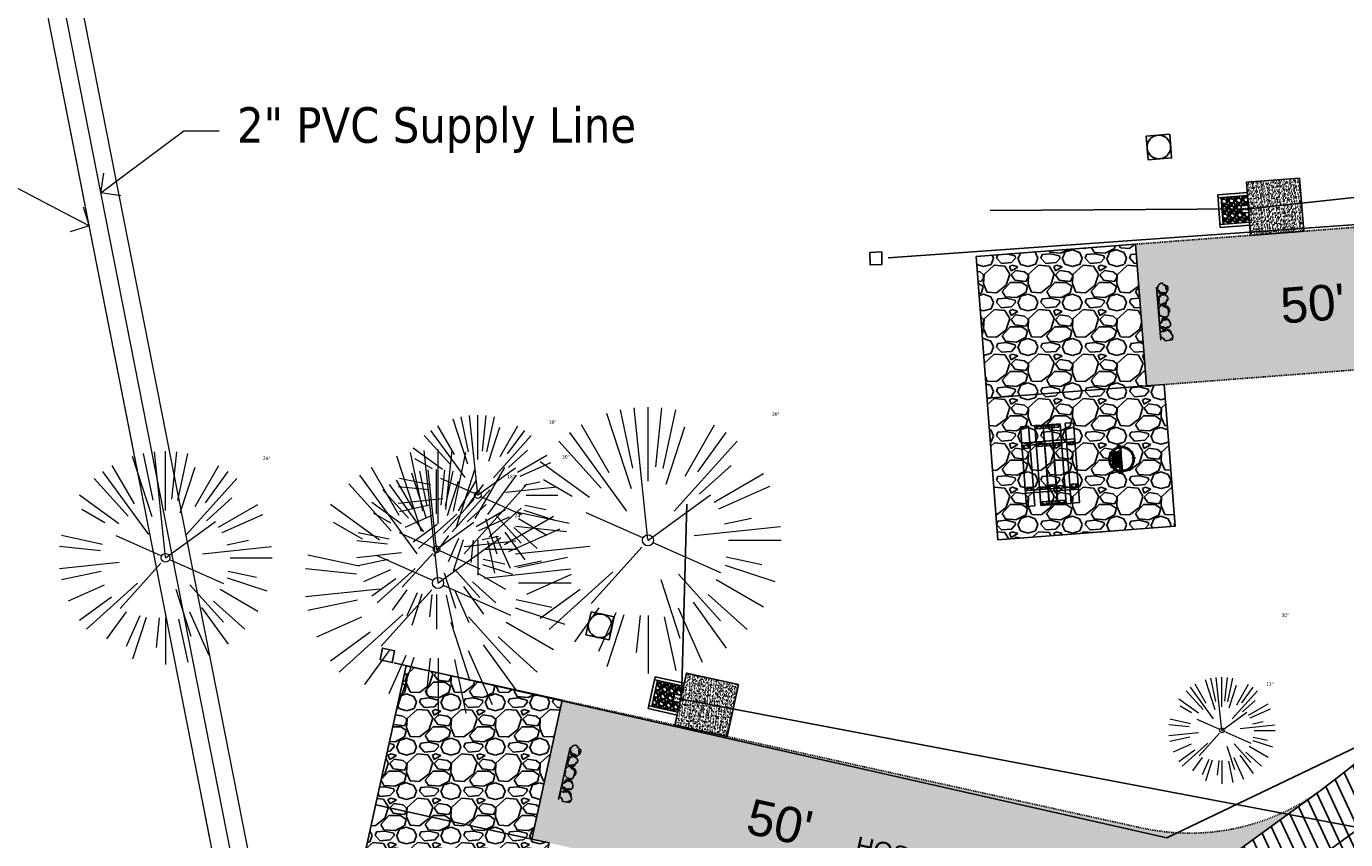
# Model space of a CAD drawing. Header units: feet. Extents: x 1133447 to 1140710, y 647622 to 649877.
# Tile 46 of 84: x 1134717 to 1134866, y 648610 to 648701. Entities that reach past the tile are written whole.
import ezdxf
from ezdxf import colors
from ezdxf.entities.mleader import LeaderData, LeaderLine
from ezdxf.lldxf.tags import DXFTag
from ezdxf.math import Vec2, Vec3

# ---------------------------------------------------------------- set-up
doc = ezdxf.new("R2010")
doc.units = ezdxf.units.FT
doc.header["$MEASUREMENT"] = 0
for name, pattern in [('HIDDEN4', [0.09375, 0.0625, -0.03125]), ('PHANTOM2', [1.25, 0.625, -0.125, 0.125, -0.125, 0.125, -0.125]), ('RAD', [0.13, 0.08, -0.05])]:
    doc.linetypes.add(name, pattern=pattern)
for name, color, linetype in [('-AGGREGATE', 8, 'Continuous'), ('-BARRIERROCK', 6, 'Continuous'), ('-BOLTS-LAGS-SCREWS', 7, 'Continuous'), ('-CONCRETE', 9, 'Continuous'), ('-HARDWARE', 7, 'Continuous'), ('-TIMBER', 5, 'Continuous'), ('-WOOD', 5, 'Continuous'), ('C-CAMPSITE-PADS', 6, 'Continuous'), ('C-PRKG-ASPH', 8, 'Continuous'), ('C-PRKG-GRVL', 8, 'Continuous'), ('C-PRKG-WHEL-STOP', 9, 'Continuous'), ('C-ROAD-ASPHALT', 1, 'Continuous'), ('C-ROAD-GRVL', 1, 'RAD'), ('C-SWLK-CONC', 6, 'Continuous'), ('C-SWLK-CONC-PATT', 8, 'Continuous'), ('C-SWLK-GRVL-PATT', 8, 'Continuous'), ('C-UTIL-ELEC-MEP', 7, 'UGE (.5x)'), ('C-UTIL-HYDRANT', 5, 'Continuous'), ('C-UTIL-WATER-MEP', 7, 'WATER (.5x)'), ('G-TEXT-ST02', 2, 'Continuous'), ('G-XREF', 7, 'Continuous'), ('L-BARRIERROCK', 6, 'Continuous')]:
    doc.layers.add(name, color=color, linetype=linetype)
for name, color, linetype, lineweight in [('-ANGLE-IRON', 8, 'Continuous', 25), ('V-SITE-VEGE', 8, 'Continuous', 18), ('V-SITE-VEGE-TEXT', 8, 'Continuous', 18), ('V-UTIL-WATR-LINE', 8, 'WATER', 15)]:
    doc.layers.add(name, color=color, linetype=linetype, lineweight=lineweight)
doc.layers.add('V-ANNO-TEXT', color=7, linetype='Continuous', lineweight=13, plot=False)
doc.styles.add('Arial', font='arial.ttf')
doc.styles.add('Normal', font='arial.ttf', dxfattribs={"height": 0.1})
doc.styles.add('SEI-Dim & Leader', font='tahoma.ttf')
doc.styles.get("Standard").update_dxf_attribs({"font": 'arial.ttf'})
tags = doc.linetypes.add('UGE (.5x)', pattern='A,0.75,-0.2,["UGE",Standard,S=0.08,R=0,X=-0.1,Y=-0.04],-0.2', length=1.15).pattern_tags.tags
tags[6] = DXFTag(74, 10)
tags = doc.linetypes.add('WATER', pattern='A,1.5,-0.2,["W",Standard,S=0.08,R=0,X=-0.1,Y=-0.04],-0.05', length=1.75).pattern_tags.tags
tags[6] = DXFTag(74, 10)
tags = doc.linetypes.add('WATER (.5x)', pattern='A,0.75,-0.2,["W",Standard,S=0.08,R=0,X=-0.1,Y=-0.04],-0.05', length=1).pattern_tags.tags
tags[6] = DXFTag(74, 10)
pattern_1 = [(37.5, (0, 0), (-0.0629933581, 1.926823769), [0, -1.52, 0, -1.7, 0, -1.625]), (7.5, (0, 0), (1.7697767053, 2.822146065), [0, -0.82, 0, -1.37, 0, -0.525]), (327.5, (-1.23, 0), (3.1141418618, 0.0056590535), [0, -0.5, 0, -1.8, 0, -2.35]), (317.5, (-1.23, 0), (3.0061266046, 0.877675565), [0, -0.25, 0, -1.18, 0, -1.35])]
pattern_2 = [(228.012787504, (3.6, 5), (-40, -45), [0.67268, -66.595440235]), (184.969740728, (3.15, 4.5), (60, 5), [1.15434, -114.279623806]), (132.510447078, (2, 4.4), (50, -55), [0.81394, -80.58016298]), (267.273689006, (0.05, 3.15), (5, 100), [1.05119, -104.067790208]), (292.833654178, (0, 2.1), (-25, 60), [1.030775, -102.04686564]), (357.273689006, (0.4, 1.15), (-100, 5), [1.05119, -104.067790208]), (37.694240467, (1.45, 1.1), (-65, -50), [1.390145, -137.624242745]), (72.255328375, (2.55, 1.95), (35, 110), [1.31244, -129.931607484]), (121.429565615, (2.95, 3.2), (-40, 65), [1.05475, -104.420365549]), (175.23635831, (2.4, 4.1), (55, -5), [1.20416, -59.003812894]), (222.397437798, (1.2, 4.2), (-60, -55), [1.55724, -154.166875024]), (138.814074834, (5, 3.1), (-35, 30), [0.531505, -52.619224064]), (171.46923439, (4.6, 3.45), (65, -10), [1.011185, -100.10755708]), (225, (3.6, 3.6), (-6e-16, -5), [0.707105, -6.363962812]), (203.198590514, (3.25, 4.2), (25, 10), [0.38079, -37.69807553]), (291.80140949, (2.9, 4.05), (-5, 15), [0.538515, -26.387309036]), (30.96375653, (3.1, 3.55), (15, 10), [0.874645, -28.280114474]), (161.56505118, (3.85, 4), (10, -5), [0.632455, -15.1789333]), (16.389540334, (0, 4.05), (50, 15), [0.886, -87.714225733]), (70.346175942, (0.85, 4.3), (-20.00000000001, -55.00000000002), [0.743305, -73.587038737]), (293.198590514, (3.85, 5), (-10, 25), [0.761575, -37.31729053]), (343.610459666, (4.15, 4.3), (-50, 15), [0.886, -87.714225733]), (339.44395478, (0, 0.95), (-25, 10), [0.8544, -41.865618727]), (294.77514057, (0.8, 0.65), (-25, 55), [0.71589, -70.873215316]), (66.801409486, (3.9, 0), (10, 25), [0.761575, -37.31729053]), (17.354024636, (4.2, 0.7), (-65, -20), [0.838155, -82.977118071]), (69.44395478, (1.45, 0), (-10, -25), [0.4272, -42.292818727]), (101.30993247, (3.6, 0), (-5, 20), [0.25495, -25.240147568]), (165.96375653, (3.55, 0.25), (15, -5), [1.030775, -19.584753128]), (186.009005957, (2.55, 0.5), (50, 5), [0.95525, -94.569615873]), (303.69006753, (3.1, 3.1), (-5, 10), [0.72111, -17.306646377]), (353.157226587, (3.5, 2.5), (85, -10), [1.25897, -124.63781312]), (60.9453959, (4.75, 2.35), (-20, -35), [0.51478, -50.963370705]), (90, (5, 2.8), (-5, 5), [0.3, -4.7]), (120.256437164, (2.45, 0.65), (20, -35), [0.69462, -68.767599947]), (48.012787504, (2.1, 1.25), (40, 45), [1.34536, -65.922760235]), (0, (3, 2.25), (5, 5), [1.3, -3.7]), (325.30484647, (4.3, 2.25), (50, -35), [0.79057, -78.266371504]), (254.0546041, (4.95, 1.8), (-5, -20), [0.72801, -35.672539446]), (207.645975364, (4.75, 1.1), (-95, -50), [1.185325, -117.347370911]), (175.42607874, (3.7, 0.55), (-65, 5), [1.253995, -124.14536704])]

# ---------------------------------------------------------------- blocks, each defined once
blk = doc.blocks.new('V-SITE-VEGE-Coniferious Tree 2')
at = {"color": 0, "linetype": 'ByBlock'}
for p, q in [((-0.0003, 0.0026), (-0.0523, 0.4973)), ((0, 0.2219), (0, 0.5)), ((0.0289, 0.2753), (0.0522, 0.4973)), ((-0.0626, 0.1926), (-0.1545, 0.4755)), ((-0.0575, 0.2704), (-0.104, 0.4891)), ((0.0572, 0.2693), (0.1039, 0.4891)), ((-0.0791, 0.1089), (-0.2939, 0.4045)), ((-0.146, 0.2528), (-0.25, 0.433)), ((0.0685, 0.211), (0.1382, 0.4256)), ((0.1391, 0.2411), (0.25, 0.433)), ((0.1869, 0.2573), (0.2939, 0.4045)), ((-0.1757, 0.1951), (-0.3346, 0.3716)), ((0.0978, 0.1086), (0.3345, 0.3716)), ((-0.2201, 0.1599), (-0.4046, 0.2939)), ((0.192, 0.1729), (0.3116, 0.2806)), ((0.2488, 0.1436), (0.433, 0.25)), ((-0.2844, 0.1642), (-0.3931, 0.227)), ((0.2659, 0.1184), (0.4568, 0.2034)), ((-0.0009, -0.0007), (0.235, 0.1707)), ((-0.2961, 0.0629), (-0.4891, 0.1039)), ((-0.0199, 0.0089), (-0.2319, 0.1032)), ((-0.306, 0.0322), (-0.4973, 0.0523)), ((0.1731, 0.0182), (0.4972, 0.0523)), ((0.2873, 0.0611), (0.3885, 0.0826)), ((0.3025, 0), (0.5, 0)), ((-0.2183, -0.0229), (-0.4973, -0.0523)), ((-0.023, -0.0255), (-0.2138, -0.2374)), ((0.0185, -0.0083), (0.272, -0.1211)), ((-0.3022, -0.0642), (-0.4891, -0.1039)), ((0.2891, -0.094), (0.4755, -0.1545)), ((0.2936, -0.0624), (0.4274, -0.0908)), ((-0.2881, -0.1283), (-0.4568, -0.2034)), ((-0.132, -0.1189), (-0.3716, -0.3346)), ((0.0478, -0.1473), (0.1192, -0.3671)), ((0.1144, -0.1271), (0.2718, -0.3019)), ((0.2555, -0.1475), (0.433, -0.25)), ((-0.2545, -0.1849), (-0.4046, -0.2939)), ((0.1689, -0.2325), (0.2939, -0.4045)), ((0.2254, -0.2029), (0.3716, -0.3346)), ((-0.1843, -0.2536), (-0.2767, -0.3808)), ((-0.1214, -0.2725), (-0.1856, -0.4168)), ((-0.091, -0.2799), (-0.1545, -0.4755)), ((-0.0297, -0.2818), (-0.0443, -0.4216)), ((0, -0.2818), (0, -0.5)), ((0.061, -0.2873), (0.1039, -0.4891)), ((0.1131, -0.2541), (0.2033, -0.4568))]:
    blk.add_line(p, q, dxfattribs=at)
blk.add_circle((0, 0), 0.0208)
blk = doc.blocks.new('_Open90')
at = {"color": 0, "linetype": 'ByBlock', "lineweight": -2}
for p, q in [((-0.5, 0.5), (0, 0)), ((0, 0), (-1, 0)), ((0, 0), (-0.5, -0.5))]:
    blk.add_line(p, q, dxfattribs=at)
blk = doc.blocks.new("3'_BarrierRock")
at = {"layer": '-BARRIERROCK', "flags": 128}
for points in [[(7.8, -10.8), (15.4, -7), (15.3, 5.8), (15.5, 11.5), (12.6, 13.3), (9.6, 14), (7.9, 15.2), (5, 15.3), (1.2, 13.6), (-1.8, 12.3), (-4.7, 12.5), (-6.5, 12.8), (-9.7, 10.8), (-13.8, 6.6), (-15, 2.5), (-15.3, -0.6), (-14.5, -2.7), (-13.2, -4.4), (-11.7, -10.3), (-10.4, -14.6), (-7.8, -16.4), (-5.7, -17.4), (3.7, -16.3), (7.8, -10.8)], [(-9.7, -10.4), (-10.5, -7.4), (-11.7, -0.9), (-11.8, 1.4), (-12.2, 2.8), (-12.1, 4.3), (-10.7, 6.2), (-9.5, 7.1), (-8.1, 7.9), (-6.4, 9.3), (-4, 11), (-1.8, 12.3)], [(9, 12.6), (12.4, 11.2), (13.2, 9.4), (13.3, 7.7), (13.3, 5.8)]]:
    blk.add_lwpolyline(points, dxfattribs=at)
blk = doc.blocks.new("5'_BarrierRock")
at = {"layer": 'L-BARRIERROCK', "flags": 128}
for points in [[(3.8, 25.2), (-4, 23.4), (-10.8, 21), (-17.7, 19.5), (-22.2, 16.5), (-24.3, 10.3), (-26.1, 0.1), (-25.5, -2.9), (-27, -7), (-29.1, -9.7), (-29.4, -13.3), (-11.1, -24.7), (-9.1, -29.7), (-9.1, -31.5), (-8.8, -33.6), (-1.9, -34.5), (7.7, -31.8), (16, -30), (19.6, -27.4), (27.1, -18.7), (28.9, -9.4), (24.1, -5.6), (22, 1.6), (21.4, 6.1), (20.8, 11.2), (21.1, 15.1), (19, 18.6), (15.2, 22.2), (3.8, 25.2)], [(-24.3, -3.8), (-24.3, 1.3), (-22.2, 8.2), (-18.6, 13.3), (-14.4, 18), (-11.4, 19.8)], [(-20.4, 4.6), (-21.9, -2.6), (-21.3, -6.4), (-20.4, -9.4), (-17.1, -15.7), (-12.9, -19), (-7, -26.8), (-5.5, -29.4), (-3.4, -30.6), (-1.9, -30.6)], [(17.5, 10.9), (21.6, 1.5), (22.6, -6.1), (17.2, -14.2), (15.4, -18.4), (13.4, -22.9), (12.2, -25.6)]]:
    blk.add_lwpolyline(points, dxfattribs=at)
blk = doc.blocks.new('Wheel_Stop')
at = {"layer": 'Defpoints'}
blk.add_line((-36, 6.7), (36, 6.7), dxfattribs=at)
at = {"layer": 'L-BARRIERROCK'}
for name, p, xscale, yscale, zscale, rotation in [("3'_BarrierRock", (-29.4, -2.2), 0.4999999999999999, 0.4999999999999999, 0.4999999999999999, 185.0722838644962), ("5'_BarrierRock", (-14.2, -1.9), 0.25, 0.25, 0.25, 185.0722838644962), ("3'_BarrierRock", (2.7, -1), 0.4999999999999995, 0.4999999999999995, 0.4999999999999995, 145.0722838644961), ("5'_BarrierRock", (19.3, -0.8), 0.25, 0.25, 0.25, 225.0722838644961), ("5'_BarrierRock", (34, -0.2), 0.2499999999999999, 0.2499999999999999, 0.2499999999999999, 307.3245524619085)]:
    blk.add_blockref(name, p, dxfattribs=dict(at, xscale=xscale, yscale=yscale, zscale=zscale, rotation=rotation))
blk = doc.blocks.new('10FT_Precast Table')
at = {"layer": '-ANGLE-IRON'}
for p, q in [((-28.5, 27.1), (-28.5, 33.6)), ((-28.5, 33.6), (-24.5, 33.6)), ((-24.5, 27.1), (-28.5, 27.1)), ((-24.5, 33.6), (-24.5, 27.1)), ((28.5, 27.1), (28.5, 33.6)), ((28.5, 33.6), (32.5, 33.6)), ((32.5, 27.1), (28.5, 27.1)), ((32.5, 33.6), (32.5, 27.1)), ((-49.5, 15.8), (-52.5, 15.8)), ((-52.5, 15.8), (-52.5, -14.7)), ((-49.5, -14.7), (-49.5, 15.8)), ((-25.5, 15.8), (-28.5, 15.8)), ((-28.5, 15.8), (-28.5, -14.7)), ((-25.5, -14.7), (-25.5, 15.8)), ((32.5, 15.8), (29.5, 15.8)), ((29.5, 15.8), (29.5, -14.7)), ((32.5, -14.7), (32.5, 15.8)), ((52.5, 15.8), (49.5, 15.8)), ((49.5, 15.8), (49.5, -14.7)), ((52.5, -14.7), (52.5, 15.8)), ((-52.5, -14.7), (-49.5, -14.7)), ((-28.5, -14.7), (-25.5, -14.7)), ((29.5, -14.7), (32.5, -14.7)), ((49.5, -14.7), (52.5, -14.7)), ((-28.5, -33.6), (-28.5, -27.1)), ((-28.5, -27.1), (-24.5, -27.1)), ((-24.5, -33.6), (-28.5, -33.6)), ((-24.5, -27.1), (-24.5, -33.6)), ((28.5, -33.6), (28.5, -27.1)), ((28.5, -27.1), (32.5, -27.1)), ((32.5, -33.6), (28.5, -33.6)), ((32.5, -27.1), (32.5, -33.6))]:
    blk.add_line(p, q, dxfattribs=at)
at = {"layer": '-BOLTS-LAGS-SCREWS'}
for centre in [(-26.5, 32.1), (-26.5, 28.6), (30.5, 32.1), (30.5, 28.6), (-51, 14.8), (-51, 9.3), (-51, 3.3), (-27, 14.8), (-27, 9.3), (-27, 3.3), (31, 14.8), (31, 9.3), (31, 3.3), (51, 14.8), (51, 9.3), (51, 3.3), (-51, -2.2), (-51, -8.2), (-51, -13.7), (-27, -2.2), (-27, -8.2), (-27, -13.7), (31, -2.2), (31, -8.2), (31, -13.7), (51, -2.2), (51, -8.2), (51, -13.7), (-26.5, -28.6), (-26.5, -32.1), (30.5, -28.6), (30.5, -32.1)]:
    blk.add_circle(centre, 0.156, dxfattribs=at)
at = {"layer": '-CONCRETE'}
for p, q in [((-32, -36), (-32, 36)), ((-28.5, 36), (-28.5, 33.6)), ((32.5, 36), (32.5, 33.6)), ((36, -36), (36, 36)), ((-28.5, -27.1), (-28.5, 27.1)), ((32.5, -27.1), (32.5, 27.1)), ((-28.5, -36), (-28.5, -33.6)), ((32.5, -33.6), (32.5, -36))]:
    blk.add_line(p, q, dxfattribs=at)
at = {"layer": '-TIMBER'}
for p, q in [((-54, 24.7), (-54, 36)), ((-54, 36), (54, 36)), ((54, 24.7), (54, 36)), ((-54, 24.7), (54, 24.7)), ((-54, 6.5), (-54, 17.7)), ((-54, 17.7), (54, 17.7)), ((-54, 6.5), (54, 6.5)), ((-54, -5), (-54, 6.2)), ((-54, 6.2), (54, 6.2)), ((54, 17.7), (54, 6.5)), ((54, 6.2), (54, -5)), ((54, -5), (-54, -5)), ((-54, -16.5), (-54, -5.3)), ((54, -5.3), (-54, -5.3)), ((54, -16.5), (-54, -16.5)), ((54, -5.3), (54, -16.5)), ((-54, -36), (-54, -24.8)), ((-54, -24.8), (54, -24.8)), ((54, -36), (54, -24.8)), ((-54, -36), (54, -36))]:
    blk.add_line(p, q, dxfattribs=at)
blk = doc.blocks.new('*X439')
at = {"color": 0}
for p, q in [((146.1, 353.6), (146.1, 353.7)), ((146.1, 352.9), (146.8, 353.6)), ((146.1, 352.5), (146.8, 353.3)), ((146.1, 351.8), (146.8, 352.6)), ((146.1, 351.5), (146.8, 352.2)), ((146.1, 350.8), (146.8, 351.5)), ((146.3, 350.7), (146.8, 351.2))]:
    blk.add_line(p, q, dxfattribs=at)
blk = doc.blocks.new('Pilot Rocks FS-30_18_PA')
at = {"layer": '-HARDWARE'}
for p, q in [((-8.8, 0), (-17.9, 0)), ((-17.9, 0), (-12.8, 0)), ((-10.2, 0), (10.2, 0)), ((8.8, 0), (17.9, 0)), ((12.8, 0), (17.9, 0)), ((-18.9, -1.4), (-18.9, -1)), ((-18.9, -1.4), (-18.9, -1)), ((-18.9, -4.6), (-18.9, -1.4)), ((-18.9, -1.4), (-18.9, -1.4)), ((-18.2, -1.4), (-18.2, -1)), ((-18.2, -1), (-18.2, -1.4)), ((-18.2, -1.4), (-18.1, -1.4)), ((-18.1, -1.4), (-18.1, -4.6)), ((-8.8, -0.6), (-17.9, -0.6)), ((-13.3, -0.6), (-17.9, -0.6)), ((-10.2, -0.6), (10.2, -0.6)), ((-10.2, -0.6), (-10.2, -11.3)), ((-10.2, -11.3), (-10.2, -14.8)), ((-10.2, -13.7), (-10.2, -14.8)), ((-9.5, -0.6), (-9.5, -11.3)), ((-9.5, -11.3), (-9.5, -14.8)), ((-9.5, -11.6), (9.5, -11.6)), ((-9.5, -12.3), (9.5, -12.3)), ((-9.5, -14.8), (-9.5, -14.5)), ((-8.8, -0.6), (-8.8, -11.6)), ((-8.3, -0.6), (-8.3, -11.6)), ((-7.5, -0.6), (-7.5, -11.6)), ((-7, -0.6), (-7, -11.6)), ((-6.2, -0.6), (-6.2, -11.6)), ((-5.7, -0.6), (-5.7, -11.6)), ((-4.9, -0.6), (-4.9, -11.6)), ((-4.3, -0.6), (-4.3, -11.6)), ((-3.6, -0.6), (-3.6, -11.6)), ((-3, -0.6), (-3, -11.6)), ((-2.2, -0.6), (-2.2, -11.6)), ((-1.7, -0.6), (-1.7, -11.6)), ((-0.9, -0.6), (-0.9, -11.6)), ((-0.4, -0.6), (-0.4, -11.6)), ((0.4, -0.6), (0.4, -11.6)), ((0.9, -0.6), (0.9, -11.6)), ((1.7, -0.6), (1.7, -11.6)), ((2.2, -0.6), (2.2, -11.6)), ((3, -0.6), (3, -11.6)), ((3.6, -0.6), (3.6, -11.6)), ((4.3, -0.6), (4.3, -11.6)), ((4.9, -0.6), (4.9, -11.6)), ((5.7, -0.6), (5.7, -11.6)), ((6.2, -0.6), (6.2, -11.6)), ((7, -0.6), (7, -11.6)), ((7.5, -0.6), (7.5, -11.6)), ((8.3, -0.6), (8.3, -11.6)), ((8.8, -0.6), (8.8, -11.6)), ((17.9, -0.6), (8.8, -0.6)), ((9.5, -0.6), (9.5, -11.3)), ((9.5, -11.3), (9.5, -14.8)), ((9.5, -14.5), (9.5, -14.8)), ((10.2, -0.6), (10.2, -11.3)), ((10.2, -11.3), (10.2, -14.8)), ((10.2, -14.8), (10.2, -13.7)), ((18.1, -4.6), (18.1, -1.4)), ((18.1, -1.4), (18.2, -1.4)), ((18.9, -4.6), (18.1, -4.6)), ((18.2, -1.4), (18.2, -1)), ((18.2, -1.4), (18.2, -1)), ((18.9, -1.4), (18.9, -1)), ((18.9, -1), (18.9, -1.4)), ((18.9, -1.4), (18.9, -1.4)), ((18.9, -1.4), (18.9, -4.6))]:
    blk.add_line(p, q, dxfattribs=at)
at = {"layer": '-HARDWARE', "flags": 128}
for points in [[(0, 18.2, 1), (-0.6, 18.2), (-0.6, 15, 1), (0, 15), (0, 18.2)], [(-11.8, -8.9, -1), (-11.3, -9.4), (-13.5, -11.7, -1), (-14, -11.3), (-11.8, -8.9)], [(11.8, -8.9, 1), (11.3, -9.4), (13.5, -11.7, 1), (14, -11.3), (11.8, -8.9)]]:
    blk.add_lwpolyline(points, format="xyb", dxfattribs=at)
at = {"layer": '-HARDWARE'}
for points in [[(-18.9, -4.6), (-18.9, -1.4), (-18.1, -1.4), (-18.1, -4.6)], [(-7.5, -11.6), (-8.3, -11.6), (-8.3, -0.6), (-7.5, -0.6)], [(-6.2, -11.6), (-7, -11.6), (-7, -0.6), (-6.2, -0.6)], [(-4.9, -11.6), (-5.7, -11.6), (-5.7, -0.6), (-4.9, -0.6)], [(-3.6, -11.6), (-4.3, -11.6), (-4.3, -0.6), (-3.6, -0.6)], [(-2.2, -11.6), (-3, -11.6), (-3, -0.6), (-2.2, -0.6)], [(-0.9, -11.6), (-1.7, -11.6), (-1.7, -0.6), (-0.9, -0.6)], [(-0.4, -11.6), (0.4, -11.6), (0.4, -0.6), (-0.4, -0.6)], [(0.9, -11.6), (1.7, -11.6), (1.7, -0.6), (0.9, -0.6)], [(2.2, -11.6), (3, -11.6), (3, -0.6), (2.2, -0.6)], [(3.6, -11.6), (4.3, -11.6), (4.3, -0.6), (3.6, -0.6)], [(4.9, -11.6), (5.7, -11.6), (5.7, -0.6), (4.9, -0.6)], [(6.2, -11.6), (7, -11.6), (7, -0.6), (6.2, -0.6)], [(7.5, -11.6), (8.3, -11.6), (8.3, -0.6), (7.5, -0.6)], [(18.9, -4.6), (18.9, -1.4), (18.1, -1.4), (18.1, -4.6)]]:
    blk.add_lwpolyline(points, close=True, dxfattribs=at)
for centre, radius, start, end in [((-17.9, -1), 1, 90, 180), ((-17.9, -1), 1, 90, 180), ((0, 0), 17.1, 0.1484, 179.8516), ((0, 0), 15.7, 0.161, 179.839), ((17.9, -1), 1, 0, 90), ((17.9, -1), 1, 0, 90), ((-17.9, -1), 0.333, 90, 180), ((-17.9, -1), 0.333, 90, 180), ((0, 0), 17.1, 182.0901, 220.7491), ((0, 0), 15.7, 182.2674, 220.2248), ((0, 0), 17.1, 220.7491, 233.2978), ((0, 0), 15.7, 220.2248, 229.5861), ((-9.9, -11.6), 0.333, 0, 180), ((-9.9, -14.8), 0.333, 180, 0), ((-9.9, -14.8), 0.333, 180, 0), ((0, 0), 15.7, 232.704, 307.296), ((0, 0), 17.1, 236.0414, 303.9586), ((9.9, -11.6), 0.333, 0, 180), ((9.9, -14.8), 0.333, 180, 0), ((9.9, -14.8), 0.333, 180, 0), ((0, 0), 15.7, 310.4139, 319.7752), ((0, 0), 17.1, 306.7022, 319.2509), ((0, 0), 15.7, 319.7752, 357.7326), ((0, 0), 17.1, 319.2509, 357.9099), ((17.9, -1), 0.333, 0, 90), ((17.9, -1), 0.333, 0, 90)]:
    blk.add_arc(centre, radius, start, end, dxfattribs=at)
at = {"layer": '-HARDWARE', "rotation": 180}
for p, xscale, yscale, zscale in [((137.7, 372.6), 1.066666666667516, 1.066666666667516, 1.066666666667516), ((-137.7, 372.6), -1.066666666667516, 1.066666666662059, 1.066666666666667)]:
    blk.add_blockref('*X439', p, dxfattribs=dict(at, xscale=xscale, yscale=yscale, zscale=zscale))
blk = doc.blocks.new('HYDRANT & PAD')
at = {"layer": '-AGGREGATE'}
h = blk.add_hatch(dxfattribs=at)
h.set_pattern_fill('GRAVEL', color=256, scale=10)
h.paths.add_polyline_path([(18, 72), (18, 108), (-18, 108), (-18, 72), (-4.8, 72), (-4.8, 81.6), (4.8, 81.6), (4.8, 72)])
at = {"layer": 'C-SWLK-CONC-PATT'}
h = blk.add_hatch(dxfattribs=at)
h.set_pattern_fill('AR-CONC', color=256)
h.set_pattern_definition([(50, (-9267.939, -358120.348), (7.17260183, -0.62752135), [0.75, -8.25]), (355, (-9267.939, -358120.348), (-1.38751334, 7.52192134), [0.6, -6.6]), (100.4514445, (-9267.341, -358120.4), (5.78508847, 6.89439991), [0.63740192, -7.01142112]), (46.1842, (-9267.939, -358118.348), (10.6724133, -1.6551928), [1.125, -12.375]), (96.6356355, (-9267.05, -358118.486), (9.34661946, 9.741186), [0.95610342, -10.5171376]), (351.184164, (-9267.939, -358118.348), (9.34661945, 9.741186), [0.9, -9.9]), (21, (-9266.939, -358118.848), (5.96907052, -4.02618891), [0.75, -8.25]), (326, (-9266.939, -358118.848), (2.43315332, 7.25150045), [0.6, -6.6]), (71.4514447, (-9266.4415, -358119.1835), (8.40222377, 3.22531153), [0.6374019, -7.01142112]), (37.5, (-9267.939, -358120.348), (0.121598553, 3.328938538), [0, -6.52, 0, -6.7, 0, -6.625]), (7.5, (-9267.939, -358120.348), (2.630695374, 3.94411712), [0, -3.82, 0, -6.37, 0, -2.525]), (327.5, (-9270.169, -358120.348), (5.338224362, -0.225548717), [0, -2.5, 0, -7.8, 0, -10.35]), (317.5, (-9271.169, -358120.348), (5.831861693, 1.001049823), [0, -3.25, 0, -5.18, 0, -7.35])])
h.paths.add_polyline_path([(36, 72), (-0.5, 72), (-1.8, 72), (-5.8, 72), (-36, 72), (-36, 0), (36, 0)])
at = {"layer": '-HARDWARE'}
for p, q in [((-0.9, 70.2), (-0.9, 69.5)), ((-0.1, 68.2), (-0.2, 71.2)), ((-0.2, 71.2), (0.3, 71.2)), ((0.3, 71.2), (0.2, 68.2)), ((0.9, 70.2), (0.9, 69.5))]:
    blk.add_line(p, q, dxfattribs=at)
for points in [[(-0.8, 82.6), (-0.8, 82)], [(0.8, 82), (-0.8, 82)], [(-0.6, 81.6), (-0.6, 82)], [(0.6, 81.6), (0.6, 82)], [(0.7, 82.6), (0.7, 82)]]:
    blk.add_lwpolyline(points, dxfattribs=at)
at = {"layer": '-HARDWARE', "linetype": 'HIDDEN4'}
for points in [[(-0.6, 81.6), (-0.6, 72.1)], [(0.6, 81.6), (0.6, 72)]]:
    blk.add_lwpolyline(points, dxfattribs=at)
at = {"layer": '-HARDWARE'}
blk.add_lwpolyline([(0.9, 69.5), (0.8, 68.6, 0.013614), (0.8, 68.5), (0.8, 68.1, -0.014895), (0.8, 68.1), (0.8, 67.7, -0.39687), (0.4, 67.4), (-0.5, 67.4, -0.39687), (-0.8, 67.7), (-0.8, 68.1, -0.014895), (-0.8, 68.1), (-0.8, 68.5, 0.013614), (-0.8, 68.6), (-0.9, 69.5)], format="xyb", dxfattribs=at)
for centre, radius, start, end in [((0, 71), 1.2, 284.4558, 262.278), ((0, 82.6), 0.794, 340.8718, 199.1282), ((0, 82.6), 0.75, 0, 180)]:
    blk.add_arc(centre, radius, start, end, dxfattribs=at)
at = {"layer": '-TIMBER', "flags": 128}
for points in [[(22, 112), (-22, 112)], [(-22, 112), (-22, 72)], [(-18, 112), (-18, 72)], [(18, 108), (-18, 108)], [(18, 112), (18, 72)], [(22, 112), (22, 72)]]:
    blk.add_lwpolyline(points, dxfattribs=at)
at = {"layer": '-WOOD'}
blk.add_lwpolyline([(4.8, 72), (4.8, 81.6), (-4.8, 81.6), (-4.8, 72)], close=True, dxfattribs=at)
at = {"layer": 'C-SWLK-CONC'}
blk.add_lwpolyline([(36, 0), (36, 72), (-36, 72), (-36, 0)], dxfattribs=at)
at = {"layer": 'C-SWLK-CONC', "linetype": 'Continuous'}
blk.add_lwpolyline([(-36, 0), (36, 0)], dxfattribs=at)
blk = doc.blocks.new('C_PBASE-PACTOLA_02403811')
at = {"layer": 'C-CAMPSITE-PADS'}
for points in [[(1134824.19, 648675.22), (1134842.14, 648676.6), (1134843.37, 648660.64), (1134845.36, 648660.8), (1134846.59, 648644.84), (1134826.65, 648643.31)], [(1134776.08, 648609.2), (1134772.64, 648593.57), (1134753.11, 648597.87), (1134759.99, 648629.13), (1134777.56, 648625.26), (1134774.12, 648609.63)]]:
    blk.add_lwpolyline(points, close=True, dxfattribs=at)
at = {"layer": 'C-ROAD-ASPHALT'}
blk.add_lwpolyline([(1134633.65, 648994.15), (1134723.23, 649000.6, -0.300313), (1134907.7, 648897.02), (1134943.56, 648827.41, -0.242942), (1134943.47, 648735.65, -0.014482), (1134938.28, 648725.89), (1134902.77, 648660.9, -0.111237), (1134861.54, 648614.05), (1134757.48, 648538.57, 0.178397), (1134706.3, 648462.14, -0.47863), (1134656.99, 648438.88, -0.128153), (1134626.71, 648464.73), (1134623.06, 648469.96, -0.104209), (1134584.05, 648561.81), (1134566.4, 648651.59, -0.01381), (1134561.9, 648678.39), (1134552.83, 648743.38, -0.094333), (1134558.21, 648852.45), (1134566.77, 648887.84, -0.036442), (1134590.86, 648962.97, -0.28642)], format="xyb", close=True, dxfattribs=at)
at = {"layer": 'C-ROAD-GRVL', "flags": 128}
for points in [[(1134842.14, 648676.6), (1134900.86, 648681.11, 0.253744), (1134920.88, 648694.05)], [(1134845.36, 648660.8), (1134895.96, 648664.68, -0.605493), (1134900.66, 648657.17)], [(1134777.56, 648625.26), (1134842.87, 648610.88, 0.214261), (1134862.93, 648615.06)]]:
    blk.add_lwpolyline(points, format="xyb", dxfattribs=at)
at = {"layer": 'C-UTIL-ELEC-MEP'}
for points in [[(1134814.28, 648675.08), (1134920.97, 648682.63), (1134935.53, 648684.13), (1134947.96, 648658.09)], [(1134925.62, 648677.51), (1134886.03, 648629.1), (1134845.68, 648609.77), (1134758.6, 648629.46)]]:
    blk.add_lwpolyline(points, dxfattribs=at)
for points in [[(1134813.58, 648674.33), (1134812.24, 648674.27), (1134812.22, 648675.67), (1134813.56, 648675.73)], [(1134757.05, 648629.82), (1134757.31, 648631.13), (1134758.68, 648630.81), (1134758.41, 648629.5)]]:
    blk.add_lwpolyline(points, close=True, dxfattribs=at)
at = {"layer": 'C-UTIL-WATER-MEP'}
for p, q in [((1134854.96, 648680.59), (1134924.44, 648688.04)), ((1134854.96, 648680.59), (1134825.76, 648680.4)), ((1134790.98, 648625.37), (1134867.36, 648610.89))]:
    blk.add_line(p, q, dxfattribs=at)
at = {"layer": 'C-UTIL-WATER-MEP', "flags": 128}
blk.add_lwpolyline([(1134713.29, 648416.24), (1134669.73, 648427.78, -0.177469), (1134621.79, 648461.3), (1134618.14, 648466.52, -0.104209), (1134578.16, 648560.65), (1134560.52, 648650.44, -0.01381), (1134555.96, 648677.56), (1134546.88, 648742.55, -0.094333), (1134552.38, 648853.87), (1134560.94, 648889.25, -0.142864), (1134713.76, 649155.39), (1134787.59, 649226.37, -0.041643), (1134813.13, 649247.14), (1134834.16, 649261.5, -0.265468), (1134926.11, 649268.9), (1134948.41, 649258.44, -0.036701), (1135012.06, 649222.67), (1135074.22, 649181.46, -0.302523), (1135103.43, 649111.96), (1135097.72, 649082.26, -0.049273), (1135092.25, 649063.79), (1135034.99, 648923.15, -0.009219), (1135027.76, 648906.27), (1134960.54, 648757.16, -0.019155), (1134943.55, 648723.01), (1134908.04, 648658.03, -0.111237), (1134865.06, 648609.19), (1134761.01, 648533.71, 0.157468), (1134714.97, 648470.68, 0.157468)], format="xyb", dxfattribs=at)
at = {"layer": 'C-UTIL-WATER-MEP'}
for points in [[(1134843.34, 648688.76), (1134846, 648688.97), (1134846.2, 648686.31), (1134843.55, 648686.1)], [(1134780.81, 648635.23), (1134783.41, 648634.65), (1134782.84, 648632.05), (1134780.24, 648632.62)]]:
    blk.add_lwpolyline(points, close=True, dxfattribs=at)
at = {"layer": 'C-UTIL-WATER-MEP', "flags": 128}
blk.add_lwpolyline([(1134790.98, 648625.37), (1134791.6, 648647.35)], dxfattribs=at)
at = {"layer": 'C-UTIL-WATER-MEP'}
for centre in [(1134844.77, 648687.54), (1134781.82, 648633.64)]:
    blk.add_circle(centre, 1.33, dxfattribs=at)
at = {"layer": 'Defpoints', "flags": 128}
blk.add_lwpolyline([(1134825.42, 648659.26), (1134843.37, 648660.64)], dxfattribs=at)
at = {"layer": 'Defpoints'}
blk.add_lwpolyline([(1134756.55, 648613.5), (1134774.12, 648609.63)], dxfattribs=at)
at = {"layer": '-HARDWARE', "xscale": 0.08333333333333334, "yscale": 0.08333333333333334, "zscale": 0.08333333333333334, "rotation": 274.3948077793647}
blk.add_blockref('Pilot Rocks FS-30_18_PA', (1134840.57, 648652.4), dxfattribs=at)
at = {"xscale": 0.08333333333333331, "yscale": 0.08333333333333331, "zscale": 0.08333333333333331, "rotation": 274.3948077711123}
blk.add_blockref('10FT_Precast Table', (1134832.51, 648651.79), dxfattribs=at)
at = {"layer": 'C-PRKG-WHEL-STOP'}
for p, xscale, yscale, zscale, rotation in [((1134845.31, 648668.82), 0.08333333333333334, 0.08333333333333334, 0.08333333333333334, 94.39480776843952), ((1134778.35, 648616.89), 0.08333333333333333, 0.08333333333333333, 0.08333333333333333, 77.58376317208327)]:
    blk.add_blockref('Wheel_Stop', p, dxfattribs=dict(at, xscale=xscale, yscale=yscale, zscale=zscale, rotation=rotation))
at = {"layer": 'C-UTIL-HYDRANT'}
for p, xscale, yscale, zscale, rotation in [((1134860.86, 648681.04), 0.08333333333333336, 0.08333333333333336, 0.08333333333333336, 94.39480672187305), ((1134796.77, 648624.1), 0.08333333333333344, 0.08333333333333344, 0.08333333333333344, 77.58376256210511)]:
    blk.add_blockref('HYDRANT & PAD', p, dxfattribs=dict(at, xscale=xscale, yscale=yscale, zscale=zscale, rotation=rotation))
at = {"layer": 'C-CAMPSITE-PADS', "char_height": 4, "attachment_point": 1, "style": 'Arial'}
for insert, rotation in [((1134858.32, 648671.65), 4.351), ((1134798.95, 648614.23), 347.54)]:
    blk.add_mtext_dynamic_manual_height_columns("50'", width=10.6683, gutter_width=12, heights=[0], dxfattribs=dict(at, insert=insert, rotation=rotation))
at = {"layer": 'G-TEXT-ST02', "insert": (1134810.88, 648609.97), "char_height": 2, "attachment_point": 1, "rotation": 347.4851, "style": 'Normal'}
blk.add_mtext('HOST SITE', dxfattribs=at)
blk = doc.blocks.new('C_PHTCH-PACTOLA_02403811')
at = {"layer": 'C-PRKG-ASPH'}
h = blk.add_hatch(dxfattribs=at)
h.set_pattern_fill('ANSI31', color=256, scale=10, angle=70)
edge = h.paths.add_edge_path(flags=16)
edge.add_arc((1135093.57, 648760.36), 542, 143.5704, 153.2664, ccw=False)
edge.add_arc((1135093.57, 648760.36), 542, 133.8743, 143.5704, ccw=False)
edge.add_line((1134717.92, 649151.06), (1134791.74, 649222.04))
edge.add_arc((1134924.81, 649083.64), 192, 124.3358, 133.8743, ccw=False)
edge.add_line((1134816.52, 649242.18), (1134837.54, 649256.54))
edge.add_arc((1134886.61, 649184.7), 87, 64.8666, 124.3358, ccw=False)
edge.add_line((1134923.57, 649263.47), (1134945.86, 649253.01))
edge.add_arc((1134736.9, 648807.59), 492, 56.4591, 64.8666, ccw=False)
edge.add_line((1135008.74, 649217.67), (1135070.9, 649176.46))
edge.add_arc((1135036.64, 649124.78), 62, -10.868, 56.4591, ccw=False)
edge.add_line((1135097.53, 649113.09), (1135091.83, 649083.4))
edge.add_arc((1135001.48, 649100.74), 92, 337.8486, 349.132, ccw=False)
edge.add_line((1135086.69, 649066.05), (1135029.44, 648925.41))
edge.add_arc((1134573.75, 649110.92), 492, 335.736, 337.8486, ccw=False)
edge.add_line((1135022.29, 648908.74), (1134970.11, 648792.98))
edge.add_line((1134970.11, 648792.98), (1134955.07, 648759.62))
edge.add_arc((1134506.53, 648961.81), 492, 331.3466, 335.736, ccw=False)
edge.add_line((1134938.28, 648725.89), (1134902.77, 648660.9))
edge.add_arc((1134778.16, 648728.99), 142, 305.9573, 331.3466, ccw=False)
edge.add_line((1134861.54, 648614.05), (1134757.48, 648538.57))
edge.add_arc((1134835.58, 648430.91), 133, 125.9573, 166.4172)
edge.add_arc((1134672.28, 648470.36), 35, 244.1086, 346.4172, ccw=False)
edge.add_arc((1134691.46, 648509.91), 78.96, 214.9055, 244.1168, ccw=False)
edge.add_line((1134626.71, 648464.73), (1134623.06, 648469.96))
edge.add_arc((1134821.51, 648608.47), 242, 191.1168, 214.9138, ccw=False)
edge.add_line((1134584.05, 648561.81), (1134566.4, 648651.59))
edge.add_arc((1135049.17, 648746.46), 492, 187.9519, 191.1168, ccw=False)
edge.add_line((1134561.9, 648678.39), (1134552.83, 648743.38))
edge.add_arc((1134842.02, 648783.77), 292, 166.3961, 187.9519, ccw=False)
edge.add_line((1134558.21, 648852.45), (1134566.77, 648887.84))
edge.add_arc((1135093.57, 648760.36), 542, 158.0478, 166.3961, ccw=False)
edge.add_arc((1135093.57, 648760.36), 542, 153.2664, 158.0478, ccw=False)
edge = h.paths.add_edge_path()
edge.add_line((1134664.93, 648091.02), (1134641.75, 648097.24))
edge.add_arc((1135131.44, 647965.88), 507, 154.1155, 164.9841, ccw=False)
edge.add_arc((1135131.44, 647965.88), 507, 153.4315, 154.1155, ccw=False)
edge.add_arc((1134241.51, 648410.91), 488, 333.4315, 338.6384)
edge.add_line((1134695.99, 648233.15), (1134704.11, 648253.93))
edge.add_arc((1134529.03, 648322.41), 188, 338.6384, 377.1955)
edge.add_arc((1134651.31, 648360.25), 60, 17.1955, 74.9727)
edge.add_line((1134666.86, 648418.2), (1134661.5, 648419.81))
edge.add_arc((1134691.49, 648509.95), 95, 223.9419, 251.5981, ccw=False)
edge.add_arc((1134691.54, 648509.98), 95.06, 214.9166, 223.9393, ccw=False)
edge.add_line((1134613.59, 648455.57), (1134609.94, 648460.8))
edge.add_arc((1134821.51, 648608.47), 258, 191.1168, 214.9138, ccw=False)
edge.add_line((1134568.35, 648558.72), (1134550.7, 648648.51))
edge.add_arc((1135049.17, 648746.46), 508, 187.9519, 191.1168, ccw=False)
edge.add_line((1134546.06, 648676.18), (1134536.98, 648741.16))
edge.add_arc((1134842.02, 648783.77), 308, 166.3961, 187.9519, ccw=False)
edge.add_line((1134542.66, 648856.22), (1134551.22, 648891.6))
edge.add_arc((1135093.57, 648760.36), 558, 163.9213, 166.3961, ccw=False)
edge.add_arc((1134538.18, 648920.44), 20, 343.9213, 402.7699)
edge.add_line((1134552.86, 648934.02), (1134533.45, 648955.01))
edge.add_arc((1135093.57, 648760.36), 592.98, 146.01874, 160.8371, ccw=False)
edge.add_line((1134601.86, 649091.79), (1134616.58, 649064.03))
edge.add_arc((1134621, 649066.38), 5, 207.9516, 327.0741)
edge.add_arc((1135093.57, 648760.36), 558, 133.8743, 147.0741, ccw=False)
edge.add_line((1134706.83, 649162.6), (1134780.65, 649233.58))
edge.add_arc((1134924.81, 649083.64), 208, 124.3358, 133.8743, ccw=False)
edge.add_line((1134807.49, 649255.39), (1134828.52, 649269.75))
edge.add_arc((1134886.61, 649184.7), 103, 64.8666, 124.3358, ccw=False)
edge.add_line((1134930.36, 649277.95), (1134952.66, 649267.49))
edge.add_arc((1134736.9, 648807.59), 508, 56.4591, 64.8666, ccw=False)
edge.add_line((1135017.58, 649231), (1135079.74, 649189.8))
edge.add_arc((1135036.64, 649124.78), 78, -10.868, 56.4591, ccw=False)
edge.add_line((1135113.25, 649110.08), (1135107.54, 649080.38))
edge.add_arc((1135001.48, 649100.74), 108, 337.8486, 349.132, ccw=False)
edge.add_line((1135101.51, 649060.02), (1135044.25, 648919.38))
edge.add_arc((1134573.75, 649110.92), 508, 335.736, 337.8486, ccw=False)
edge.add_line((1135036.87, 648902.16), (1134969.66, 648753.05))
edge.add_arc((1134506.53, 648961.81), 508, 331.3466, 335.736, ccw=False)
edge.add_line((1134952.32, 648718.22), (1134916.81, 648653.23))
edge.add_arc((1134778.16, 648728.99), 158, 305.9573, 331.3466, ccw=False)
edge.add_line((1134870.94, 648601.1), (1134766.88, 648525.62))
edge.add_arc((1134835.58, 648430.91), 117, 125.9573, 162.2649)
edge.add_arc((1134752.71, 648457.41), 30, 162.2649, 196.8024)
edge.add_arc((1134835.58, 648430.91), 113, 170.9217, 197.5477)
edge.add_line((1134727.84, 648396.84), (1134731.16, 648386.32))
edge.add_arc((1134529.03, 648322.41), 212, 11.3401, 17.5477, ccw=False)
edge.add_arc((1134529.06, 648322.4), 211.97, -20.6491, 11.3422, ccw=False)
edge.add_arc((1134759.87, 648235.31), 34.72, 159.1872, 239.4136)
edge.add_line((1134742.2, 648205.42), (1134709.51, 648185.7))
edge.add_line((1134709.51, 648185.7), (1134699, 648181.01))
edge.add_arc((1135131.44, 647965.88), 483, 153.5512, 164.9841)
at = {"layer": 'C-PRKG-GRVL'}
h = blk.add_hatch(dxfattribs=at)
h.set_pattern_fill('AR-SAND', color=256)
h.set_pattern_definition(pattern_1)
edge = h.paths.add_edge_path()
edge.add_line((1134843.37, 648660.64), (1134842.14, 648676.6))
edge.add_line((1134842.14, 648676.6), (1134900.86, 648681.11))
edge.add_arc((1134898.94, 648706.04), 25, 274.3948, 331.3466)
edge.add_line((1134920.88, 648694.05), (1134902.77, 648660.9))
edge.add_arc((1134778.16, 648728.99), 142, 329.6163, 331.3466, ccw=False)
edge.add_arc((1134896.35, 648659.7), 5, 329.6163, 454.3948)
edge.add_line((1134895.96, 648664.68), (1134843.37, 648660.64))
h = blk.add_hatch(dxfattribs=at)
h.set_pattern_fill('AR-SAND', color=256)
h.set_pattern_definition(pattern_1)
edge = h.paths.add_edge_path()
edge.add_line((1134774.12, 648609.63), (1134777.56, 648625.26))
edge.add_line((1134777.56, 648625.26), (1134842.87, 648610.88))
edge.add_arc((1134848.25, 648635.29), 25, 257.5838, 305.9573)
edge.add_line((1134862.93, 648615.06), (1134827.5, 648589.36))
edge.add_arc((1134824.57, 648593.41), 5, 305.9573, 437.5838)
edge.add_line((1134825.64, 648598.29), (1134774.12, 648609.63))
at = {"layer": 'C-SWLK-GRVL-PATT'}
h = blk.add_hatch(dxfattribs=at)
h.set_pattern_fill('GRAVEL', color=256, scale=5)
h.set_pattern_definition(pattern_2)
h.paths.add_polyline_path([(1134824.19, 648675.22), (1134842.14, 648676.6), (1134843.37, 648660.64), (1134845.36, 648660.8), (1134846.59, 648644.84), (1134826.65, 648643.31)])
h = blk.add_hatch(dxfattribs=at)
h.set_pattern_fill('GRAVEL', color=256, scale=5)
h.set_pattern_definition(pattern_2)
h.paths.add_polyline_path([(1134759.99, 648629.13), (1134777.56, 648625.26), (1134774.12, 648609.63), (1134776.08, 648609.2), (1134772.64, 648593.57), (1134753.11, 648597.87)])
blk = doc.blocks.new('C_XBASE-PACTOLA_02403811')
at = {"layer": 'V-UTIL-WATR-LINE', "ltscale": 0.75, "flags": 128}
blk.add_lwpolyline([(1134856.6, 648010.1), (1134824.59, 648169.4), (1134824.4, 648170.45), (1134715.22, 648724.68), (1134627.69, 649042.71), (1134623.1, 649060.49), (1134614.19, 649111.86), (1134603.32, 649126.01)], dxfattribs=at)
at = {"layer": 'V-UTIL-WATR-LINE', "linetype": 'PHANTOM2', "ltscale": 0.75, "flags": 128}
blk.add_lwpolyline([(1134856.6, 648010.1), (1134824.59, 648169.4), (1134824.4, 648170.45), (1134715.22, 648724.68), (1134627.69, 649042.71), (1134623.1, 649060.49), (1134614.19, 649111.86), (1134603.32, 649126.01)], dxfattribs=at)
at = {"layer": 'V-UTIL-WATR-LINE', "flags": 128}
for points in [[(1134858.56, 648010.49), (1134826.55, 648169.78), (1134826.36, 648170.82), (1134717.16, 648725.14), (1134629.62, 649043.23), (1134625.05, 649060.91), (1134616.07, 649112.68), (1134604.91, 649127.23)], [(1134860.52, 648010.88), (1134828.52, 648170.15), (1134828.33, 648171.19), (1134719.11, 648725.6), (1134719.1, 648725.64)]]:
    blk.add_lwpolyline(points, dxfattribs=at)
at = {"layer": 'V-SITE-VEGE'}
for p, xscale, yscale, zscale in [((1134787.23, 648643.27), 29.99963760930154, 29.99963760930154, 29.99963760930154), ((1134768.05, 648648.36), 17.99978256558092, 17.99978256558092, 17.99978256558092), ((1134763.58, 648638.47), 29.99963760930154, 29.99963760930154, 29.99963760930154), ((1134763.39, 648642.25), 17.99978256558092, 17.99978256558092, 17.99978256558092)]:
    blk.add_blockref('V-SITE-VEGE-Coniferious Tree 2', p, dxfattribs=dict(at, xscale=xscale, yscale=yscale, zscale=zscale))
at = {"layer": 'V-SITE-VEGE', "rotation": 8.537736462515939e-07}
for p, xscale, yscale, zscale in [((1134732.88, 648641.3), 23.99971008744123, 23.99971008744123, 23.99971008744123), ((1134851.87, 648621.87), 11.99985504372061, 11.99985504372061, 11.99985504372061)]:
    blk.add_blockref('V-SITE-VEGE-Coniferious Tree 2', p, dxfattribs=dict(at, xscale=xscale, yscale=yscale, zscale=zscale))
at = {"layer": 'V-SITE-VEGE-TEXT', "char_height": 0.4, "attachment_point": 7, "style": 'SEI-Dim & Leader'}
for s, insert in [('30"', (1134801.19, 648657.27)), ('18"', (1134776.03, 648656.36)), ('24"', (1134743.85, 648652.3)), ('30"', (1134777.54, 648652.47)), ('18"', (1134771.36, 648650.25)), ('24"', (1134772.21, 648645.85)), ('30"', (1134858.59, 648634.64)), ('12"', (1134856.85, 648626.87))]:
    blk.add_mtext(s, dxfattribs=dict(at, insert=insert))
at = {"layer": 'V-ANNO-TEXT'}
ml = blk.add_multileader_mtext('Standard', dxfattribs=at)
ml.set_content('2" PVC Return Line', color=256, style='SEI-Dim & Leader')
ml.set_leader_properties(color=256, linetype='ByLayer', lineweight=-1)
ml.set_arrow_properties(name='OPEN90')
ml.build(insert=Vec2(0, 0))
ml.multileader.update_dxf_attribs({"text_left_attachment_type": 2, "text_right_attachment_type": 2, "dogleg_length": 0.1, "arrow_head_size": 3.2, "scale": 40})
ctx = ml.context
ctx.base_point, ctx.scale, ctx.arrow_head_size, ctx.plane_origin = Vec3(1134732.58, 648714.55), 40, 3.2, Vec3(1134722.3, 648709.41)
ctx.left_attachment, ctx.right_attachment = 2, 2
notes = []
notes.append((ctx, [(0, (1, 1, 0), (1134728.58, 648714.55), (1, 0), 4, [(0, [(1134722.3, 648709.41)], 0, [])])]))
ctx.mtext.insert, ctx.mtext.flow_direction = Vec3(1134734.58, 648716.63), 5
ml = blk.add_multileader_mtext('Standard', dxfattribs=at)
ml.set_content('Parking Wheel Stop (Typ.)', color=256, style='SEI-Dim & Leader')
ml.set_leader_properties(color=256, linetype='ByLayer', lineweight=-1)
ml.set_arrow_properties(name='OPEN90')
ml.build(insert=Vec2(0, 0))
ml.multileader.update_dxf_attribs({"text_left_attachment_type": 2, "text_right_attachment_type": 2, "dogleg_length": 0.1, "arrow_head_size": 3.2, "scale": 40})
ctx = ml.context
ctx.base_point, ctx.scale, ctx.arrow_head_size, ctx.plane_origin = Vec3(1134530.73, 648685.78), 40, 3.2, Vec3(1134518.56, 648681.32)
ctx.left_attachment, ctx.right_attachment = 2, 2
notes.append((ctx, [(0, (1, 1, 0), (1134526.73, 648685.78), (1, 0), 4, [(0, [(1134518.56, 648681.32)], 0, [])])]))
ctx.mtext.insert, ctx.mtext.width, ctx.mtext.flow_direction = Vec3(1134532.73, 648691.84), 35.4975, 5
ml = blk.add_multileader_mtext('Standard', dxfattribs=at)
ml.set_content('2" PVC Supply Line', color=256, style='SEI-Dim & Leader')
ml.set_leader_properties(color=256, linetype='ByLayer', lineweight=-1)
ml.set_arrow_properties(name='OPEN90')
ml.build(insert=Vec2(0, 0))
ml.multileader.update_dxf_attribs({"text_left_attachment_type": 2, "text_right_attachment_type": 2, "dogleg_length": 0.1, "arrow_head_size": 3.2, "scale": 40})
ctx = ml.context
ctx.base_point, ctx.scale, ctx.arrow_head_size, ctx.plane_origin = Vec3(1134738.93, 648689.37), 40, 3.2, Vec3(1134725.59, 648682.37)
ctx.left_attachment, ctx.right_attachment = 2, 2
notes.append((ctx, [(0, (1, 1, 0), (1134734.93, 648689.37), (1, 0), 4, [(0, [(1134725.59, 648682.37)], 0, [])])]))
ctx.mtext.insert, ctx.mtext.flow_direction = Vec3(1134740.93, 648692.02), 5
ml = blk.add_multileader_mtext('Standard', dxfattribs=at)
ml.set_content('B/W Control Line', color=256, style='SEI-Dim & Leader')
ml.set_leader_properties(color=256, linetype='ByLayer', lineweight=-1)
ml.set_arrow_properties(name='OPEN90')
ml.build(insert=Vec2(0, 0))
ml.multileader.update_dxf_attribs({"text_left_attachment_type": 2, "text_right_attachment_type": 2, "dogleg_length": 0.1, "arrow_head_size": 3.2, "scale": 40})
ctx = ml.context
ctx.base_point, ctx.scale, ctx.arrow_head_size, ctx.plane_origin = Vec3(1134657.07, 648688.39), 40, 3.2, Vec3(1134724.28, 648678.65)
ctx.left_attachment, ctx.right_attachment, ctx.text_align_type = 2, 2, 2
notes.append((ctx, [(1, (1, 1, 0), (1134705.65, 648688.39), (-1, 0), 4, [(0, [(1134724.28, 648678.65)], 0, [])])]))
ctx.mtext.insert, ctx.mtext.alignment, ctx.mtext.flow_direction = Vec3(1134699.65, 648690.91), 3, 5
for ctx, leaders in notes:
    for number, flags, end, landing, length, lines in leaders:
        leader = LeaderData()
        leader.index, (leader.has_last_leader_line, leader.has_dogleg_vector, leader.attachment_direction) = number, flags
        leader.last_leader_point, leader.dogleg_vector, leader.dogleg_length = Vec3(end), Vec3(landing), length
        for number, points, colour, breaks in lines:
            line = LeaderLine()
            line.index, line.vertices, line.color, line.breaks = number, Vec3.list(points), colors.encode_raw_color(colour), breaks
            leader.lines.append(line)
        ctx.leaders.append(leader)

msp = doc.modelspace()

# ---------------------------------------------------------------- block references
at = {"layer": 'G-XREF'}
msp.add_blockref('C_XBASE-PACTOLA_02403811', (0, 0), dxfattribs=at)

# ---------------------------------------------------------------- next in the draw order: block references
for name in ['C_PBASE-PACTOLA_02403811', 'C_PHTCH-PACTOLA_02403811']:
    msp.add_blockref(name, (0, 0), dxfattribs=at)

doc.saveas('drawing.dxf')
